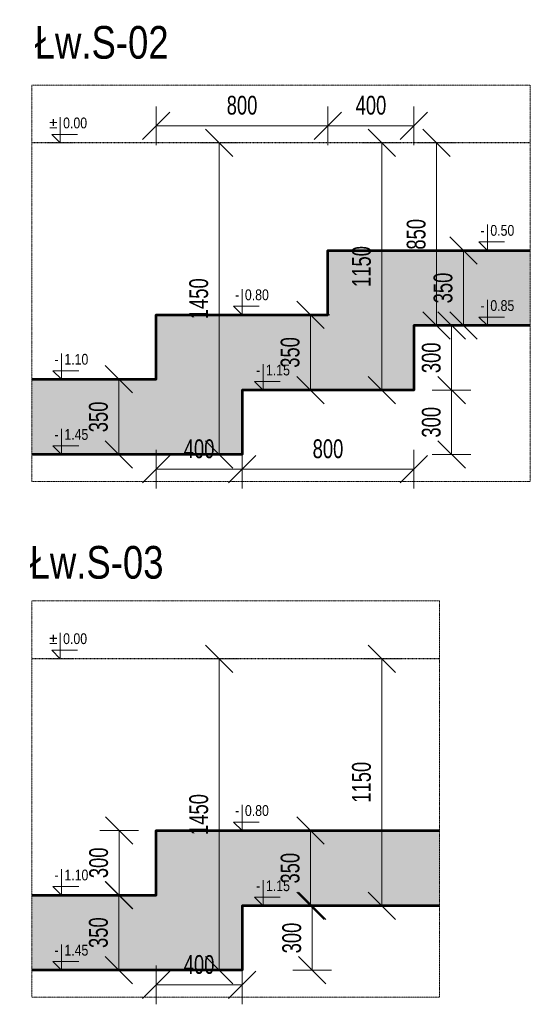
# Model space of a CAD drawing. Header units: millimetres. Extents: x -1893473 to 942156, y -568027 to 942944.
# Tile 103 of 256: x -71220 to -68843, y -133382 to -128799. Entities that reach past the tile are written whole.
import ezdxf
from ezdxf.enums import TextEntityAlignment as Align

# ---------------------------------------------------------------- set-up
doc = ezdxf.new("R2010")
doc.units = ezdxf.units.MM
doc.header["$LTSCALE"] = 0.2
doc.linetypes.add('CENTER', pattern=[0.6, 0.375, -0.075, 0.075, -0.075])
doc.linetypes.add('HIDDEN', pattern=[9.525, 6.35, -3.175])
for name, color, linetype, lineweight in [('P-Linia1', 3, 'Continuous', 53), ('P-Opis', 1, 'Continuous', 9), ('P-Opis fundamenty', 193, 'Continuous', 9), ('P-Przerywana', 13, 'HIDDEN', 18), ('P-Wymiar', 142, 'Continuous', 9)]:
    doc.layers.add(name, color=color, linetype=linetype, lineweight=lineweight)
doc.layers.add('P-Linia1a', color=7, linetype='Continuous', lineweight=53, true_color=0x008ab8)
doc.styles.add('_Fd Opis', font='arial.ttf')
doc.styles.add('ROMANS', font='arial.ttf', dxfattribs={"width": 0.7})
doc.styles.add('STYLE1', font='ARIALN.TTF')
doc.dimstyles.new('A50', dxfattribs={"dimscale": 50, "dimtxt": 1.75, "dimasz": 0.05, "dimexe": 0, "dimexo": 0, "dimgap": 1, "dimtad": 1, "dimdec": 0, "dimrnd": 1, "dimdsep": 46, "dimtxsty": 'ROMANS', "dimblk": '[[[[[[[[', "dimcen": 2, "dimdle": 2, "dimse1": 1, "dimse2": 1, "dimclrd": 256, "dimclrt": 1, "dimadec": 0, "dimazin": 0, "dimtfac": 1, "dimtdec": 0, "dimtix": 1, "dimtmove": 2, "dimatfit": 3, "dimldrblk": '[[[[[[[[', "dimfxl": 1, "dimtvp": 0.6, "dimtolj": 1, "dimlwd": -1, "dimarcsym": 0})

# ---------------------------------------------------------------- blocks, each defined once
blk = doc.blocks.new('[[[[[[[[')
at = {"layer": 'P-Wymiar'}
for p, q in [((-12.73, -12.73), (12.73, 12.73)), ((0, 18), (0, -18)), ((0, 0), (-4.63, 0))]:
    blk.add_line(p, q, dxfattribs=at)
blk = doc.blocks.new('*D5447')
at = {"layer": 'DEFPOINTS', "color": 0, "lineweight": 30, "transparency": 16777216}
for p in [(-743.4, 1165.4), (-636.8, 1165.4), (-636.8, -284.6)]:
    blk.add_point(p, dxfattribs=at)
at = {"layer": 'P-Opis', "transparency": 16777216}
blk.add_line((-743.4, -279.6), (-743.4, 1160.4), dxfattribs=at)
at = {"layer": 'P-Opis', "transparency": 16777216, "xscale": 5, "yscale": 5, "zscale": 5}
for p, rotation in [((-743.4, 1165.4), 90), ((-743.4, -284.6), 270)]:
    blk.add_blockref('[[[[[[[[', p, dxfattribs=dict(at, rotation=rotation))
at = {"layer": 'P-Opis', "color": 1, "transparency": 16777216, "insert": (-838.1, 440.4), "char_height": 87.5, "attachment_point": 5, "rotation": 90, "style": 'ROMANS'}
blk.add_mtext('\\A1;1450', dxfattribs=at)
blk = doc.blocks.new('*D5448')
at = {"layer": 'DEFPOINTS', "color": 0, "lineweight": 30, "transparency": 16777216}
for p in [(6.7, 1165.4), (14.1, 1165.4), (6.7, 15.4)]:
    blk.add_point(p, dxfattribs=at)
at = {"layer": 'P-Opis', "transparency": 16777216}
blk.add_line((14.1, 20.4), (14.1, 1160.4), dxfattribs=at)
at = {"layer": 'P-Opis', "transparency": 16777216, "xscale": 5, "yscale": 5, "zscale": 5}
for p, rotation in [((14.1, 1165.4), 90), ((14.1, 15.4), 270)]:
    blk.add_blockref('[[[[[[[[', p, dxfattribs=dict(at, rotation=rotation))
at = {"layer": 'P-Opis', "color": 1, "transparency": 16777216, "insert": (-80.6, 590.4), "char_height": 87.5, "attachment_point": 5, "rotation": 90, "style": 'ROMANS'}
blk.add_mtext('\\A1;1150', dxfattribs=at)
blk = doc.blocks.new('*D5449')
at = {"layer": 'DEFPOINTS', "color": 0, "lineweight": 30, "transparency": 16777216}
for p in [(260.3, 1165.4), (268.8, 1165.4), (260.3, 315.4)]:
    blk.add_point(p, dxfattribs=at)
at = {"layer": 'P-Opis', "transparency": 16777216}
blk.add_line((268.8, 320.4), (268.8, 1160.4), dxfattribs=at)
at = {"layer": 'P-Opis', "transparency": 16777216, "xscale": 5, "yscale": 5, "zscale": 5}
for p, rotation in [((268.8, 1165.4), 90), ((268.8, 315.4), 270)]:
    blk.add_blockref('[[[[[[[[', p, dxfattribs=dict(at, rotation=rotation))
at = {"layer": 'P-Opis', "color": 1, "transparency": 16777216, "insert": (174.1, 740.4), "char_height": 87.5, "attachment_point": 5, "rotation": 90, "style": 'ROMANS'}
blk.add_mtext('\\A1;850', dxfattribs=at)
blk = doc.blocks.new('*D5450')
at = {"layer": 'DEFPOINTS', "color": 0, "lineweight": 30, "transparency": 16777216}
for p in [(163.2, 315.4), (-636.8, -353.1), (-636.8, -353.1)]:
    blk.add_point(p, dxfattribs=at)
at = {"layer": 'P-Opis', "transparency": 16777216}
blk.add_line((158.2, -353.1), (-631.8, -353.1), dxfattribs=at)
at = {"layer": 'P-Opis', "transparency": 16777216, "xscale": 5, "yscale": 5, "zscale": 5, "rotation": 180}
blk.add_blockref('[[[[[[[[', (-636.8, -353.1), dxfattribs=at)
at = {"layer": 'P-Opis', "transparency": 16777216, "xscale": 5, "yscale": 5, "zscale": 5}
blk.add_blockref('[[[[[[[[', (163.2, -353.1), dxfattribs=at)
at = {"layer": 'P-Opis', "color": 1, "transparency": 16777216, "insert": (-236.8, -258.5), "char_height": 87.5, "attachment_point": 5, "style": 'ROMANS'}
blk.add_mtext('\\A1;800', dxfattribs=at)
blk = doc.blocks.new('*D5451')
at = {"layer": 'DEFPOINTS', "color": 0, "lineweight": 30, "transparency": 16777216}
for p in [(-1036.8, 65.4), (-1036.8, -353.1), (-636.8, -353.1)]:
    blk.add_point(p, dxfattribs=at)
at = {"layer": 'P-Opis', "transparency": 16777216}
blk.add_line((-641.8, -353.1), (-1031.8, -353.1), dxfattribs=at)
at = {"layer": 'P-Opis', "transparency": 16777216, "xscale": 5, "yscale": 5, "zscale": 5, "rotation": 180}
blk.add_blockref('[[[[[[[[', (-1036.8, -353.1), dxfattribs=at)
at = {"layer": 'P-Opis', "transparency": 16777216, "xscale": 5, "yscale": 5, "zscale": 5}
blk.add_blockref('[[[[[[[[', (-636.8, -353.1), dxfattribs=at)
at = {"layer": 'P-Opis', "color": 1, "transparency": 16777216, "insert": (-836.8, -258.5), "char_height": 87.5, "attachment_point": 5, "style": 'ROMANS'}
blk.add_mtext('\\A1;400', dxfattribs=at)
blk = doc.blocks.new('*D5452')
at = {"layer": 'DEFPOINTS', "color": 0, "lineweight": 30, "transparency": 16777216}
for p in [(-636.8, 15.4), (338.9, 15.4), (-636.8, -284.6)]:
    blk.add_point(p, dxfattribs=at)
at = {"layer": 'P-Opis', "transparency": 16777216}
blk.add_line((338.9, -279.6), (338.9, 10.4), dxfattribs=at)
at = {"layer": 'P-Opis', "transparency": 16777216, "xscale": 5, "yscale": 5, "zscale": 5}
for p, rotation in [((338.9, 15.4), 90), ((338.9, -284.6), 270)]:
    blk.add_blockref('[[[[[[[[', p, dxfattribs=dict(at, rotation=rotation))
at = {"layer": 'P-Opis', "color": 1, "transparency": 16777216, "insert": (244.2, -134.6), "char_height": 87.5, "attachment_point": 5, "rotation": 90, "style": 'ROMANS'}
blk.add_mtext('\\A1;300', dxfattribs=at)
blk = doc.blocks.new('*D5453')
at = {"layer": 'DEFPOINTS', "color": 0, "lineweight": 30, "transparency": 16777216}
for p in [(163.2, 315.4), (338.9, 315.4), (-636.8, 15.4)]:
    blk.add_point(p, dxfattribs=at)
at = {"layer": 'P-Opis', "transparency": 16777216}
blk.add_line((338.9, 20.4), (338.9, 310.4), dxfattribs=at)
at = {"layer": 'P-Opis', "transparency": 16777216, "xscale": 5, "yscale": 5, "zscale": 5}
for p, rotation in [((338.9, 315.4), 90), ((338.9, 15.4), 270)]:
    blk.add_blockref('[[[[[[[[', p, dxfattribs=dict(at, rotation=rotation))
at = {"layer": 'P-Opis', "color": 1, "transparency": 16777216, "insert": (244.2, 165.4), "char_height": 87.5, "attachment_point": 5, "rotation": 90, "style": 'ROMANS'}
blk.add_mtext('\\A1;300', dxfattribs=at)
blk = doc.blocks.new('*D5454')
at = {"layer": 'DEFPOINTS', "color": 0, "lineweight": 30, "transparency": 16777216}
for p in [(-1036.8, 1246), (-236.8, 815.4), (-1036.8, 665.4)]:
    blk.add_point(p, dxfattribs=at)
at = {"layer": 'P-Opis', "transparency": 16777216}
blk.add_line((-241.8, 1246), (-1031.8, 1246), dxfattribs=at)
at = {"layer": 'P-Opis', "transparency": 16777216, "xscale": 5, "yscale": 5, "zscale": 5, "rotation": 180}
blk.add_blockref('[[[[[[[[', (-1036.8, 1246), dxfattribs=at)
at = {"layer": 'P-Opis', "transparency": 16777216, "xscale": 5, "yscale": 5, "zscale": 5}
blk.add_blockref('[[[[[[[[', (-236.8, 1246), dxfattribs=at)
at = {"layer": 'P-Opis', "color": 1, "transparency": 16777216, "insert": (-636.8, 1340.7), "char_height": 87.5, "attachment_point": 5, "style": 'ROMANS'}
blk.add_mtext('\\A1;800', dxfattribs=at)
blk = doc.blocks.new('*D5455')
at = {"layer": 'DEFPOINTS', "color": 0, "lineweight": 30, "transparency": 16777216}
for p in [(-236.8, 1246), (-236.8, 722.6), (163.2, 530.5)]:
    blk.add_point(p, dxfattribs=at)
at = {"layer": 'P-Opis', "transparency": 16777216}
blk.add_line((158.2, 1246), (-231.8, 1246), dxfattribs=at)
at = {"layer": 'P-Opis', "transparency": 16777216, "xscale": 5, "yscale": 5, "zscale": 5, "rotation": 180}
blk.add_blockref('[[[[[[[[', (-236.8, 1246), dxfattribs=at)
at = {"layer": 'P-Opis', "transparency": 16777216, "xscale": 5, "yscale": 5, "zscale": 5}
blk.add_blockref('[[[[[[[[', (163.2, 1246), dxfattribs=at)
at = {"layer": 'P-Opis', "color": 1, "transparency": 16777216, "insert": (-36.8, 1340.7), "char_height": 87.5, "attachment_point": 5, "style": 'ROMANS'}
blk.add_mtext('\\A1;400', dxfattribs=at)
blk = doc.blocks.new('*D5456')
at = {"layer": 'DEFPOINTS', "color": 0, "lineweight": 30, "transparency": 16777216}
for p in [(386.6, 665.4), (386.6, 315.4), (393.8, 315.4)]:
    blk.add_point(p, dxfattribs=at)
at = {"layer": 'P-Opis', "transparency": 16777216}
blk.add_line((393.8, 660.4), (393.8, 320.4), dxfattribs=at)
at = {"layer": 'P-Opis', "transparency": 16777216, "xscale": 5, "yscale": 5, "zscale": 5}
for p, rotation in [((393.8, 665.4), 90), ((393.8, 315.4), 270)]:
    blk.add_blockref('[[[[[[[[', p, dxfattribs=dict(at, rotation=rotation))
at = {"layer": 'P-Opis', "color": 1, "transparency": 16777216, "insert": (299.1, 490.4), "char_height": 87.5, "attachment_point": 5, "rotation": 90, "style": 'ROMANS'}
blk.add_mtext('\\A1;350', dxfattribs=at)
blk = doc.blocks.new('*D5457')
at = {"layer": 'DEFPOINTS', "color": 0, "lineweight": 30, "transparency": 16777216}
for p in [(-307.1, 365.4), (-318, 15.4), (-307.1, 15.4)]:
    blk.add_point(p, dxfattribs=at)
at = {"layer": 'P-Opis', "transparency": 16777216}
blk.add_line((-318, 360.4), (-318, 20.4), dxfattribs=at)
at = {"layer": 'P-Opis', "transparency": 16777216, "xscale": 5, "yscale": 5, "zscale": 5}
for p, rotation in [((-318, 365.4), 90), ((-318, 15.4), 270)]:
    blk.add_blockref('[[[[[[[[', p, dxfattribs=dict(at, rotation=rotation))
at = {"layer": 'P-Opis', "color": 1, "transparency": 16777216, "insert": (-412.7, 190.4), "char_height": 87.5, "attachment_point": 5, "rotation": 90, "style": 'ROMANS'}
blk.add_mtext('\\A1;350', dxfattribs=at)
blk = doc.blocks.new('*D5458')
at = {"layer": 'DEFPOINTS', "color": 0, "lineweight": 30, "transparency": 16777216}
for p in [(-1177.8, 65.4), (-1210.4, -284.6), (-1177.8, -284.6)]:
    blk.add_point(p, dxfattribs=at)
at = {"layer": 'P-Opis', "transparency": 16777216}
blk.add_line((-1210.4, 60.4), (-1210.4, -279.6), dxfattribs=at)
at = {"layer": 'P-Opis', "transparency": 16777216, "xscale": 5, "yscale": 5, "zscale": 5}
for p, rotation in [((-1210.4, 65.4), 90), ((-1210.4, -284.6), 270)]:
    blk.add_blockref('[[[[[[[[', p, dxfattribs=dict(at, rotation=rotation))
at = {"layer": 'P-Opis', "color": 1, "transparency": 16777216, "insert": (-1305.1, -109.6), "char_height": 87.5, "attachment_point": 5, "rotation": 90, "style": 'ROMANS'}
blk.add_mtext('\\A1;350', dxfattribs=at)
blk = doc.blocks.new('*D5471')
at = {"layer": 'DEFPOINTS', "color": 0, "lineweight": 30, "transparency": 16777216}
for p in [(-641.1, 1206.7), (-534.5, 1206.7), (-534.5, -243.3)]:
    blk.add_point(p, dxfattribs=at)
at = {"layer": 'P-Opis', "transparency": 16777216}
blk.add_line((-641.1, -238.3), (-641.1, 1201.7), dxfattribs=at)
at = {"layer": 'P-Opis', "transparency": 16777216, "xscale": 5, "yscale": 5, "zscale": 5}
for p, rotation in [((-641.1, 1206.7), 90), ((-641.1, -243.3), 270)]:
    blk.add_blockref('[[[[[[[[', p, dxfattribs=dict(at, rotation=rotation))
at = {"layer": 'P-Opis', "color": 1, "transparency": 16777216, "insert": (-735.8, 481.7), "char_height": 87.5, "attachment_point": 5, "rotation": 90, "style": 'ROMANS'}
blk.add_mtext('\\A1;1450', dxfattribs=at)
blk = doc.blocks.new('*D5472')
at = {"layer": 'DEFPOINTS', "color": 0, "lineweight": 30, "transparency": 16777216}
for p in [(109.1, 1206.7), (116.4, 1206.7), (109.1, 56.7)]:
    blk.add_point(p, dxfattribs=at)
at = {"layer": 'P-Opis', "transparency": 16777216}
blk.add_line((116.4, 61.7), (116.4, 1201.7), dxfattribs=at)
at = {"layer": 'P-Opis', "transparency": 16777216, "xscale": 5, "yscale": 5, "zscale": 5}
for p, rotation in [((116.4, 1206.7), 90), ((116.4, 56.7), 270)]:
    blk.add_blockref('[[[[[[[[', p, dxfattribs=dict(at, rotation=rotation))
at = {"layer": 'P-Opis', "color": 1, "transparency": 16777216, "insert": (21.7, 631.7), "char_height": 87.5, "attachment_point": 5, "rotation": 90, "style": 'ROMANS'}
blk.add_mtext('\\A1;1150', dxfattribs=at)
blk = doc.blocks.new('*D5473')
at = {"layer": 'DEFPOINTS', "color": 0, "lineweight": 30, "transparency": 16777216}
for p in [(-934.5, 106.7), (-934.5, -311.8), (-534.5, -311.8)]:
    blk.add_point(p, dxfattribs=at)
at = {"layer": 'P-Opis', "transparency": 16777216}
blk.add_line((-539.5, -311.8), (-929.5, -311.8), dxfattribs=at)
at = {"layer": 'P-Opis', "transparency": 16777216, "xscale": 5, "yscale": 5, "zscale": 5, "rotation": 180}
blk.add_blockref('[[[[[[[[', (-934.5, -311.8), dxfattribs=at)
at = {"layer": 'P-Opis', "transparency": 16777216, "xscale": 5, "yscale": 5, "zscale": 5}
blk.add_blockref('[[[[[[[[', (-534.5, -311.8), dxfattribs=at)
at = {"layer": 'P-Opis', "color": 1, "transparency": 16777216, "insert": (-734.5, -217.1), "char_height": 87.5, "attachment_point": 5, "style": 'ROMANS'}
blk.add_mtext('\\A1;400', dxfattribs=at)
blk = doc.blocks.new('*D5474')
at = {"layer": 'DEFPOINTS', "color": 0, "lineweight": 30, "transparency": 16777216}
for p in [(-321.5, 56.7), (-208.1, 56.7), (-1183.8, -243.3)]:
    blk.add_point(p, dxfattribs=at)
at = {"layer": 'P-Opis', "transparency": 16777216}
blk.add_line((-208.1, -238.3), (-208.1, 51.7), dxfattribs=at)
at = {"layer": 'P-Opis', "transparency": 16777216, "xscale": 5, "yscale": 5, "zscale": 5}
for p, rotation in [((-208.1, 56.7), 90), ((-208.1, -243.3), 270)]:
    blk.add_blockref('[[[[[[[[', p, dxfattribs=dict(at, rotation=rotation))
at = {"layer": 'P-Opis', "color": 1, "transparency": 16777216, "insert": (-302.8, -93.3), "char_height": 87.5, "attachment_point": 5, "rotation": 90, "style": 'ROMANS'}
blk.add_mtext('\\A1;300', dxfattribs=at)
blk = doc.blocks.new('*D5475')
at = {"layer": 'DEFPOINTS', "color": 0, "lineweight": 30, "transparency": 16777216}
for p in [(-204.8, 406.7), (-215.6, 56.7), (-204.8, 56.7)]:
    blk.add_point(p, dxfattribs=at)
at = {"layer": 'P-Opis', "transparency": 16777216}
blk.add_line((-215.6, 401.7), (-215.6, 61.7), dxfattribs=at)
at = {"layer": 'P-Opis', "transparency": 16777216, "xscale": 5, "yscale": 5, "zscale": 5}
for p, rotation in [((-215.6, 406.7), 90), ((-215.6, 56.7), 270)]:
    blk.add_blockref('[[[[[[[[', p, dxfattribs=dict(at, rotation=rotation))
at = {"layer": 'P-Opis', "color": 1, "transparency": 16777216, "insert": (-310.3, 231.7), "char_height": 87.5, "attachment_point": 5, "rotation": 90, "style": 'ROMANS'}
blk.add_mtext('\\A1;350', dxfattribs=at)
blk = doc.blocks.new('*D5476')
at = {"layer": 'DEFPOINTS', "color": 0, "lineweight": 30, "transparency": 16777216}
for p in [(-1075.5, 106.7), (-1108, -243.3), (-1075.5, -243.3)]:
    blk.add_point(p, dxfattribs=at)
at = {"layer": 'P-Opis', "transparency": 16777216}
blk.add_line((-1108, 101.7), (-1108, -238.3), dxfattribs=at)
at = {"layer": 'P-Opis', "transparency": 16777216, "xscale": 5, "yscale": 5, "zscale": 5}
for p, rotation in [((-1108, 106.7), 90), ((-1108, -243.3), 270)]:
    blk.add_blockref('[[[[[[[[', p, dxfattribs=dict(at, rotation=rotation))
at = {"layer": 'P-Opis', "color": 1, "transparency": 16777216, "insert": (-1202.7, -68.3), "char_height": 87.5, "attachment_point": 5, "rotation": 90, "style": 'ROMANS'}
blk.add_mtext('\\A1;350', dxfattribs=at)
blk = doc.blocks.new('*D5477')
at = {"layer": 'DEFPOINTS', "color": 0, "lineweight": 30, "transparency": 16777216}
for p in [(-934.5, 406.7), (-1107, 106.7), (-934.5, 106.7)]:
    blk.add_point(p, dxfattribs=at)
at = {"layer": 'P-Opis', "transparency": 16777216}
blk.add_line((-1107, 401.7), (-1107, 111.7), dxfattribs=at)
at = {"layer": 'P-Opis', "transparency": 16777216, "xscale": 5, "yscale": 5, "zscale": 5}
for p, rotation in [((-1107, 406.7), 90), ((-1107, 106.7), 270)]:
    blk.add_blockref('[[[[[[[[', p, dxfattribs=dict(at, rotation=rotation))
at = {"layer": 'P-Opis', "color": 1, "transparency": 16777216, "insert": (-1201.7, 256.7), "char_height": 87.5, "attachment_point": 5, "rotation": 90, "style": 'ROMANS'}
blk.add_mtext('\\A1;300', dxfattribs=at)
blk = doc.blocks.new('A$C02F3754C')
at = {"layer": 'P-Linia1a', "transparency": 33554549}
h = blk.add_hatch(color=256, dxfattribs=at)
h.dxf.hatch_style = 1
h.paths.add_polyline_path([(705, 665.4), (705, 315.4), (163.2, 315.4), (163.2, 15.4), (-636.8, 15.4), (-636.8, -284.6), (-1614.8, -284.6), (-1614.8, 65.4), (-1036.8, 65.4), (-1036.8, 365.4), (-236.8, 365.4), (-236.8, 665.4)])
at = {"layer": 'P-Linia1', "color": 1, "linetype": 'CENTER', "lineweight": 30, "ltscale": 0.1, "true_color": 0xf50000}
blk.add_lwpolyline([(705, 1165.4), (-1614.8, 1165.4)], dxfattribs=at)
at = {"layer": 'P-Linia1a'}
for points in [[(-1614.8, 65.4), (-1036.8, 65.4), (-1036.8, 365.4), (-236.8, 365.4), (-236.8, 665.4), (705, 665.4)], [(705, 315.4), (163.2, 315.4), (163.2, 15.4), (-636.8, 15.4), (-636.8, -284.6), (-1614.8, -284.6)]]:
    blk.add_lwpolyline(points, dxfattribs=at)
at = {"layer": 'P-Opis', "color": 1, "lineweight": 0}
for p, q in [((-1482.8, 1165.4), (-1482.8, 1285.4)), ((-1402.8, 1205.4), (-1522.8, 1205.4)), ((-1522.8, 1205.4), (-1482.8, 1165.4)), ((-1422.8, 1165.4), (-1542.8, 1165.4)), ((505.6, 665.4), (505.6, 785.4)), ((585.6, 705.4), (465.6, 705.4)), ((465.6, 705.4), (505.6, 665.4)), ((565.6, 665.4), (445.6, 665.4)), ((-636.8, 365.4), (-636.8, 485.4)), ((505.6, 315.4), (505.6, 435.4)), ((-556.8, 405.4), (-676.8, 405.4)), ((-676.8, 405.4), (-636.8, 365.4)), ((-576.8, 365.4), (-696.8, 365.4)), ((585.6, 355.4), (465.6, 355.4)), ((465.6, 355.4), (505.6, 315.4)), ((565.6, 315.4), (445.6, 315.4)), ((-1477.1, 65.4), (-1477.1, 185.4)), ((-1397.1, 105.4), (-1517.1, 105.4)), ((-1517.1, 105.4), (-1477.1, 65.4)), ((-538.8, 15.4), (-538.8, 135.4)), ((-1417.1, 65.4), (-1537.1, 65.4)), ((-458.8, 55.4), (-578.8, 55.4)), ((-578.8, 55.4), (-538.8, 15.4)), ((-478.8, 15.4), (-598.8, 15.4)), ((-1477.1, -284.6), (-1477.1, -164.6)), ((-1397.1, -244.6), (-1517.1, -244.6)), ((-1517.1, -244.6), (-1477.1, -284.6)), ((-1417.1, -284.6), (-1537.1, -284.6))]:
    blk.add_line(p, q, dxfattribs=at)
at = {"layer": 'P-Przerywana'}
blk.add_lwpolyline([(-1614.8, -409.5), (-1614.8, 1435), (705, 1435), (705, -409.5)], close=True, dxfattribs=at)
at = {"layer": 'P-Opis', "color": 2, "style": 'STYLE1'}
for s, p in [('±', (-1496.2, 1218.7)), ('-', (492.3, 718.7)), ('-', (-650.1, 418.7)), ('-', (492.3, 368.7)), ('-', (-1490.4, 118.7)), ('-', (-552.1, 68.7)), ('-', (-1490.4, -231.3))]:
    blk.add_text(s, height=50, dxfattribs=at).set_placement(p, align=Align.BOTTOM_RIGHT)
for s, p in [('0.00 ', (-1469.5, 1218.7)), ('0.50 ', (518.9, 718.7)), ('0.80 ', (-623.5, 418.7)), ('0.85 ', (518.9, 368.7)), ('1.10 ', (-1463.8, 118.7)), ('1.15 ', (-525.5, 68.7)), ('1.45 ', (-1463.8, -231.3))]:
    blk.add_text(s, height=50, dxfattribs=at).set_placement(p, align=Align.BOTTOM_LEFT)
at = {"layer": 'P-Opis', "color": 1}
for base, p1, p2, angle, picture, middle in [((-1036.8, 1246), (-236.8, 815.4), (-1036.8, 665.4), 180, '*D5454', (-636.8, 1340.7)), ((-236.8, 1246), (163.2, 530.5), (-236.8, 722.6), 180, '*D5455', (-36.8, 1340.7)), ((393.8, 315.4), (386.6, 665.4), (386.6, 315.4), 90, '*D5456', (299.1, 490.4)), ((-318, 15.4), (-307.1, 365.4), (-307.1, 15.4), 90, '*D5457', (-412.7, 190.4)), ((338.9, 315.4), (-636.8, 15.4), (163.2, 315.4), 90, '*D5453', (244.2, 165.4)), ((-636.8, -353.1), (163.2, 315.4), (-636.8, -353.1), 180, '*D5450', (-236.8, -258.5)), ((-1210.4, -284.6), (-1177.8, 65.4), (-1177.8, -284.6), 90, '*D5458', (-1305.1, -109.6)), ((-1036.8, -353.1), (-636.8, -353.1), (-1036.8, 65.4), 180, '*D5451', (-836.8, -258.5)), ((338.9, 15.4), (-636.8, -284.6), (-636.8, 15.4), 90, '*D5452', (244.2, -134.6))]:
    dim = blk.add_linear_dim(base=base, p1=p1, p2=p2, angle=angle, dimstyle='A50', dxfattribs=at)
    dim.commit()
    dim.dimension.update_dxf_attribs({"geometry": picture, "text_midpoint": middle})
at = {"layer": 'P-Opis'}
for base, p1, p2, picture, middle in [((-743.4, 1165.4), (-636.8, -284.6), (-636.8, 1165.4), '*D5447', (-838.1, 440.4)), ((14.1, 1165.4), (6.7, 15.4), (6.7, 1165.4), '*D5448', (-80.6, 590.4)), ((268.8, 1165.4), (260.3, 315.4), (260.3, 1165.4), '*D5449', (174.1, 740.4))]:
    dim = blk.add_linear_dim(base=base, p1=p1, p2=p2, angle=270, dimstyle='A50', dxfattribs=at)
    dim.commit()
    dim.dimension.update_dxf_attribs({"geometry": picture, "text_midpoint": middle})
blk = doc.blocks.new('A$C27F2189C')
at = {"layer": 'P-Linia1a', "transparency": 33554549}
h = blk.add_hatch(color=256, dxfattribs=at)
h.dxf.hatch_style = 1
h.paths.add_polyline_path([(385.2, 56.7), (385.2, 406.7), (-934.5, 406.7), (-934.5, 106.7), (-1512.4, 106.7), (-1512.4, -243.3), (-534.5, -243.3), (-534.5, 56.7)])
at = {"layer": 'P-Linia1', "color": 1, "linetype": 'CENTER', "lineweight": 30, "ltscale": 0.1, "true_color": 0xf50000}
blk.add_lwpolyline([(385.2, 1206.7), (-1512.4, 1206.7)], dxfattribs=at)
at = {"layer": 'P-Linia1a'}
for points in [[(-1512.4, 106.7), (-934.5, 106.7), (-934.5, 406.7), (385.2, 406.7)], [(385.2, 56.7), (-534.5, 56.7), (-534.5, -243.3), (-1512.4, -243.3)]]:
    blk.add_lwpolyline(points, dxfattribs=at)
at = {"layer": 'P-Opis', "color": 1, "lineweight": 0}
for p, q in [((-1380.5, 1206.7), (-1380.5, 1326.7)), ((-1300.5, 1246.7), (-1420.5, 1246.7)), ((-1420.5, 1246.7), (-1380.5, 1206.7)), ((-1320.5, 1206.7), (-1440.5, 1206.7)), ((-534.5, 406.7), (-534.5, 526.7)), ((-454.5, 446.7), (-574.5, 446.7)), ((-574.5, 446.7), (-534.5, 406.7)), ((-474.5, 406.7), (-594.5, 406.7)), ((-1374.8, 106.7), (-1374.8, 226.7)), ((-1294.8, 146.7), (-1414.8, 146.7)), ((-1414.8, 146.7), (-1374.8, 106.7)), ((-436.5, 56.7), (-436.5, 176.7)), ((-1314.8, 106.7), (-1434.8, 106.7)), ((-356.5, 96.7), (-476.5, 96.7)), ((-476.5, 96.7), (-436.5, 56.7)), ((-376.5, 56.7), (-496.5, 56.7)), ((-1374.8, -243.3), (-1374.8, -123.3)), ((-1294.8, -203.3), (-1414.8, -203.3)), ((-1414.8, -203.3), (-1374.8, -243.3)), ((-1314.8, -243.3), (-1434.8, -243.3))]:
    blk.add_line(p, q, dxfattribs=at)
at = {"layer": 'P-Przerywana'}
blk.add_lwpolyline([(-1512.4, -368.1), (-1512.4, 1476.3), (385.2, 1476.3), (385.2, -368.1)], close=True, dxfattribs=at)
at = {"layer": 'P-Opis', "color": 2, "style": 'STYLE1'}
for s, p in [('±', (-1393.8, 1260.1)), ('-', (-547.8, 460.1)), ('-', (-1388.1, 160.1)), ('-', (-449.8, 110.1)), ('-', (-1388.1, -189.9))]:
    blk.add_text(s, height=50, dxfattribs=at).set_placement(p, align=Align.BOTTOM_RIGHT)
for s, p in [('0.00 ', (-1367.2, 1260.1)), ('0.80 ', (-521.1, 460.1)), ('1.10 ', (-1361.4, 160.1)), ('1.15 ', (-423.1, 110.1)), ('1.45 ', (-1361.4, -189.9))]:
    blk.add_text(s, height=50, dxfattribs=at).set_placement(p, align=Align.BOTTOM_LEFT)
at = {"layer": 'P-Opis'}
for base, p1, p2, picture, middle in [((-641.1, 1206.7), (-534.5, -243.3), (-534.5, 1206.7), '*D5471', (-735.8, 481.7)), ((116.4, 1206.7), (109.1, 56.7), (109.1, 1206.7), '*D5472', (21.7, 631.7))]:
    dim = blk.add_linear_dim(base=base, p1=p1, p2=p2, angle=270, dimstyle='A50', dxfattribs=at)
    dim.commit()
    dim.dimension.update_dxf_attribs({"geometry": picture, "text_midpoint": middle})
at = {"layer": 'P-Opis', "color": 1}
for base, p1, p2, angle, picture, middle in [((-1107, 106.7), (-934.5, 406.7), (-934.5, 106.7), 90, '*D5477', (-1201.7, 256.7)), ((-215.6, 56.7), (-204.8, 406.7), (-204.8, 56.7), 90, '*D5475', (-310.3, 231.7)), ((-1108, -243.3), (-1075.5, 106.7), (-1075.5, -243.3), 90, '*D5476', (-1202.7, -68.3)), ((-208.1, 56.7), (-1183.8, -243.3), (-321.5, 56.7), 90, '*D5474', (-302.8, -93.3)), ((-934.5, -311.8), (-534.5, -311.8), (-934.5, 106.7), 180, '*D5473', (-734.5, -217.1))]:
    dim = blk.add_linear_dim(base=base, p1=p1, p2=p2, angle=angle, dimstyle='A50', dxfattribs=at)
    dim.commit()
    dim.dimension.update_dxf_attribs({"geometry": picture, "text_midpoint": middle})

msp = doc.modelspace()

# ---------------------------------------------------------------- block references
at = {"layer": 'P-Linia1a', "color": 1}
msp.add_blockref('A$C02F3754C', (-69548.46319, -130538.53957), dxfattribs=at)
at = {"layer": 'P-Opis', "color": 1}
msp.add_blockref('A$C27F2189C', (-69650.79033, -132980.52497), dxfattribs=at)

# ---------------------------------------------------------------- texts
at = {"layer": 'P-Opis fundamenty', "char_height": 152.1, "attachment_point": 6, "style": '_Fd Opis'}
for s, insert in [('{\\W0.8;Łw.S-02}', (-70526.89461, -128905.77358)), ('{\\W0.8;Łw.S-03}', (-70550.73649, -131326.00241))]:
    msp.add_mtext(s, dxfattribs=dict(at, insert=insert))

doc.saveas('drawing.dxf')
